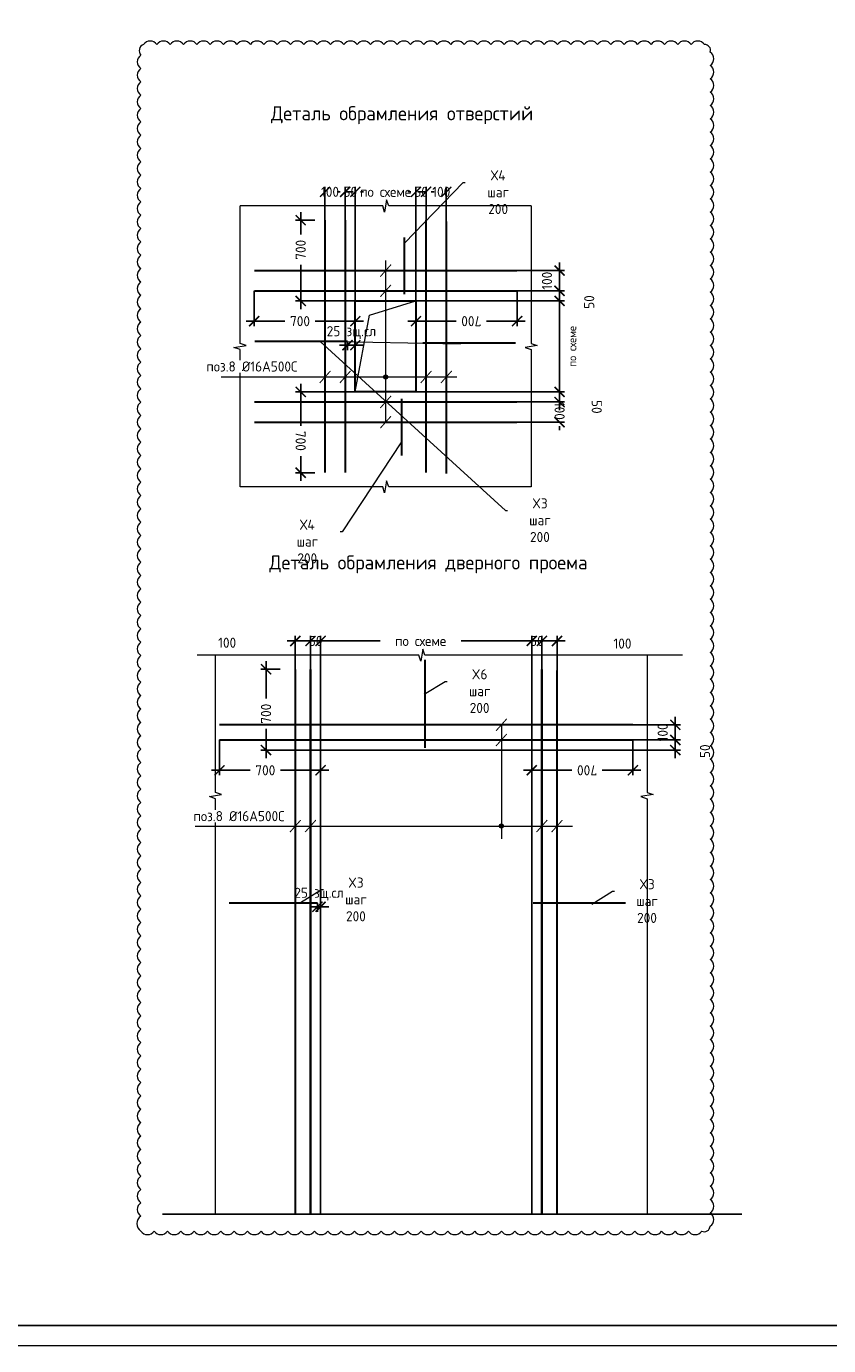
# Model space of a CAD drawing. Header units: millimetres. Extents: x 376598 to 1249954, y -318491 to -22134.
# Tile 159 of 256: x 620098 to 639929, y -168790 to -136148. Entities that reach past the tile are written whole.
import ezdxf
from ezdxf import colors
from ezdxf.entities.mleader import LeaderData, LeaderLine
from ezdxf.math import Vec2, Vec3

# ---------------------------------------------------------------- set-up
doc = ezdxf.new("R2010")
doc.units = ezdxf.units.MM
for name, color, linetype, lineweight in [('Арматура', 152, 'Continuous', 40), ('Выноски', 20, 'Continuous', 20), ('подоснова', 151, 'Continuous', 5), ('размер', 1, 'Continuous', 25), ('РАЗМЕРЫ', 1, 'Continuous', 9), ('СТЕНЫ', 3, 'Continuous', 30), ('ТОНКИЕ', 7, 'Continuous', 9), ('Узлы', 7, 'Continuous', 0)]:
    doc.layers.add(name, color=color, linetype=linetype, lineweight=lineweight)
doc.layers.add('ТОЛСТЫЕ_ОСНОВНЫЕ', color=6, linetype='Continuous')
doc.styles.add('GOST-2.304_Type-B', font='GOST_Common.ttf')
doc.dimstyles.new('5х', dxfattribs={"dimscale": 100, "dimtxt": 2.5, "dimasz": 2.5, "dimexe": 1.25, "dimexo": 0, "dimtad": 1, "dimdec": 0, "dimlfac": 0.2, "dimtxsty": 'GOST-2.304_Type-B', "dimblk": 'ARCHTICK', "dimcen": 2.5, "dimdle": 2, "dimadec": 0, "dimazin": 2, "dimtfac": 0.75, "dimtdec": 0, "dimtmove": 1, "dimatfit": 3, "dimfxl": 1, "dimtolj": 1, "dimarcsym": 1})
doc.dimstyles.new('СПДС', dxfattribs={"dimscale": 100, "dimtxt": 2.5, "dimasz": 2.5, "dimexe": 1.25, "dimexo": 0, "dimtad": 1, "dimdec": 0, "dimtxsty": 'GOST-2.304_Type-B', "dimblk": 'ARCHTICK', "dimcen": 2.5, "dimdle": 2, "dimadec": 0, "dimazin": 2, "dimtfac": 0.75, "dimtdec": 0, "dimtmove": 1, "dimatfit": 3, "dimfxl": 1, "dimtolj": 1, "dimarcsym": 1})

# ---------------------------------------------------------------- blocks, each defined once
blk = doc.blocks.new('*U2962')
at = {"layer": 'ТОЛСТЫЕ_ОСНОВНЫЕ', "color": 6}
blk.add_lwpolyline([(20, 5), (836, 5), (836, 589), (20, 589)], close=True, dxfattribs=at)
at = {"layer": 'ТОНКИЕ'}
blk.add_lwpolyline([(0, 0), (841, 0), (841, 594), (0, 594)], close=True, dxfattribs=at)
blk = doc.blocks.new('_ArchTick')
at = {"color": 0, "linetype": 'ByBlock', "const_width": 0.15}
blk.add_lwpolyline([(-0.5, -0.5), (0.5, 0.5)], dxfattribs=at)
blk = doc.blocks.new('_None')

msp = doc.modelspace()

# ---------------------------------------------------------------- hatches: boundary and pattern name
at = {"layer": 'РАЗМЕРЫ'}
h = msp.add_hatch(color=2, dxfattribs=at)
h.dxf.hatch_style = 1
h.paths.add_polyline_path([(628978.7, -144772.4), (628978.7, -144822.4), (629028.7, -144822.4, 0.4142136)])
h.paths.add_polyline_path([(629028.7, -144822.4), (628978.7, -144822.4), (628978.7, -144872.4, 0.4142136)])
h.paths.add_polyline_path([(628978.7, -144822.4), (628928.7, -144822.4, 0.4142136), (628978.7, -144872.4)])
h.paths.add_polyline_path([(628978.7, -144772.4, 0.4142136), (628928.7, -144822.4), (628978.7, -144822.4)])
h = msp.add_hatch(color=2, dxfattribs=at)
h.dxf.hatch_style = 1
h.paths.add_polyline_path([(631840.4, -155884.9), (631840.4, -155934.9), (631890.4, -155934.9, 0.4142136)])
h.paths.add_polyline_path([(631890.4, -155934.9), (631840.4, -155934.9), (631840.4, -155984.9, 0.4142136)])
h.paths.add_polyline_path([(631840.4, -155934.9), (631790.4, -155934.9, 0.4142136), (631840.4, -155984.9)])
h.paths.add_polyline_path([(631840.4, -155884.9, 0.4142136), (631790.4, -155934.9), (631840.4, -155934.9)])

# ---------------------------------------------------------------- linework, layer by layer
at = {"layer": 'Арматура', "const_width": 50}
for points in [[(627478.7, -147191.8), (627478.7, -140941.8)], [(627978.7, -147191.8), (627978.7, -140941.8)], [(629978.7, -147191.8), (629978.7, -140941.8)], [(630478.7, -147219), (630478.7, -140969)], [(629442.9, -141364.9), (629442.9, -142781.5)], [(632228.7, -142191.8), (625728.7, -142191.8)], [(632228.7, -142691.8), (625728.7, -142691.8)], [(625741.7, -143944.8), (628036.8, -143944.8)], [(629895.9, -143982.4), (632191, -143982.4)], [(632228.7, -145441.8), (625728.7, -145441.8)], [(629374.1, -145356.9), (629374.1, -146773.5)], [(632228.7, -145941.8), (625728.7, -145941.8)], [(626746.2, -165535.8), (626746.2, -152054.3)], [(627121.2, -165535.8), (627121.2, -152054.3)], [(629950.8, -154004.3), (629950.8, -151815.9)], [(632840.4, -165535.8), (632840.4, -152054.3)], [(633215.4, -165535.8), (633215.4, -152081.5)], [(635090.4, -153429.3), (624871.2, -153429.3)], [(635090.4, -153804.3), (624871.2, -153804.3)], [(627301.2, -157840.4), (625104.5, -157840.4)], [(632620.4, -157840.4), (634915.5, -157840.4)]]:
    msp.add_lwpolyline(points, dxfattribs=at)
at = {"layer": 'Выноски', "ltscale": 0.1}
for p, q in [((628978.7, -141941.8), (628978.7, -145941.8)), ((628578.7, -143291.8), (629728.7, -142941.8)), ((628228.7, -145191.8), (628578.7, -143291.8)), ((624910, -144822.4), (630738.2, -144822.4)), ((631840.4, -153429.3), (631840.4, -156250.2)), ((624272, -155934.9), (633600, -155934.9))]:
    msp.add_line(p, q, dxfattribs=at)
at = {"layer": 'Выноски', "ltscale": 0.1, "const_width": 25}
for points in [[(629111.8, -142042.5), (628845.6, -142341.1)], [(629111.8, -142542.5), (628845.6, -142841.1)], [(627614.9, -144673.1), (627348.7, -144971.7)], [(628111.8, -144673.1), (627845.6, -144971.7)], [(630111.8, -144673.1), (629845.6, -144971.7)], [(630611.8, -144673.1), (630345.6, -144971.7)], [(629111.8, -145292.5), (628845.6, -145591.1)], [(629111.8, -145792.5), (628845.6, -146091.1)], [(631973.6, -153280.1), (631707.3, -153578.6)], [(631973.6, -153655.1), (631707.3, -153953.6)], [(626879.4, -155785.7), (626613.1, -156084.2)], [(627254.4, -155785.7), (626988.1, -156084.2)], [(632973.6, -155785.7), (632707.3, -156084.2)], [(633348.6, -155785.7), (633082.3, -156084.2)]]:
    msp.add_lwpolyline(points, dxfattribs=at)
at = {"layer": 'Выноски'}
for centre in [(628978.7, -144822.4), (631840.4, -155934.9)]:
    msp.add_circle(centre, 50, dxfattribs=at)
at = {"layer": 'размер'}
for p, q in [((637785.4, -165535.8), (623461.6, -165535.8)), ((632590.4, -165535.8), (637785.4, -165535.8))]:
    msp.add_line(p, q, dxfattribs=at)
msp.add_lwpolyline([(627371.2, -154054.3), (632590.4, -154054.3), (632590.4, -165535.8), (627371.2, -165535.8)], close=True, dxfattribs=at)
at = {"layer": 'РАЗМЕРЫ'}
for points in [[(625378.7, -147541.8), (625378.7, -144144.2), (625228.7, -144091.8), (625528.7, -144041.8), (625378.7, -143994.7), (625378.7, -140591.8)], [(632578.7, -140591.8), (629056.2, -140591.8), (629003.7, -140441.8), (628953.7, -140741.8), (628906.6, -140591.8), (625378.7, -140591.8)], [(632578.7, -140591.8), (632578.7, -143994.7), (632728.7, -144041.8), (632428.7, -144091.8), (632578.7, -144144.2), (632578.7, -147541.8)], [(632578.7, -147541.8), (629056.2, -147541.8), (629003.7, -147391.8), (628953.7, -147691.8), (628906.6, -147541.8), (625378.7, -147541.8)], [(636315, -151704.3), (629948.8, -151704.3), (629896.4, -151554.3), (629846.4, -151854.3), (629799.3, -151704.3), (624318.7, -151704.3)], [(624771.2, -165535.8), (624771.2, -155256.8), (624621.2, -155204.3), (624921.2, -155154.3), (624771.2, -155107.2), (624771.2, -151704.3)], [(635440.4, -151704.3), (635440.4, -155107.2), (635590.4, -155154.3), (635290.4, -155204.3), (635440.4, -155256.8), (635440.4, -165535.8)]]:
    msp.add_lwpolyline(points, dxfattribs=at)
at = {"layer": 'СТЕНЫ'}
msp.add_lwpolyline([(628228.7, -142941.8), (629728.7, -142941.8), (629728.7, -145191.8), (628228.7, -145191.8)], close=True, dxfattribs=at)

# ---------------------------------------------------------------- block references
at = {"xscale": 100, "yscale": 100, "zscale": 100}
msp.add_blockref('*U2962', (577095.4, -168789.7, 3100), dxfattribs=at)

# ---------------------------------------------------------------- texts
at = {"layer": 'Узлы', "color": 80, "linetype": 'Continuous', "lineweight": 0, "char_height": 350, "width": 10464.96, "attachment_point": 5, "style": 'GOST-2.304_Type-B'}
for s, insert in [('Деталь обрамления отверстий', (629385.5, -138346.2)), ('Деталь обрамления дверного проема', (630036.8, -149458.7))]:
    msp.add_mtext(s, dxfattribs=dict(at, insert=insert))

# ---------------------------------------------------------------- dimensions: what is measured, and where the dimension line sits
at = {"layer": 'РАЗМЕРЫ', "linetype": 'Continuous', "lineweight": 0}
for base, p1, p2, location, text in [((629728.7, -140241.8), (628228.7, -142941.8), (629728.7, -142941.8), (628978.7, -140241.8), 'по схеме'), ((627478.7, -140241.8), (627978.7, -140941.8), (627478.7, -140941.8), (627603.7, -140241.8), '100'), ((630478.7, -140241.8), (629978.7, -140941.8), (630478.7, -140969), (630353.7, -140241.8), '100'), ((625728.7, -143441.8), (628228.7, -142941.8), (625728.7, -142691.8), (626861.9, -143441.8), '700'), ((632590.4, -151354.3), (627371.2, -153435.6), (632590.4, -154054.3), (629844.4, -151354.3), 'по схеме'), ((626746.2, -151354.3), (627121.2, -152054.3), (626746.2, -152054.3), (625060.7, -151398.4), '100'), ((633215.4, -151354.3), (632840.4, -152054.3), (633215.4, -152081.5), (634833.5, -151418.5), '100'), ((624871.2, -154554.3), (627371.2, -154054.3), (624871.2, -153804.3), (626004.4, -154554.3), '700')]:
    msp.add_linear_dim(base=base, p1=p1, p2=p2, location=location, text=text, dimstyle='5х', override={"dimrnd": 5}, dxfattribs=at).render()
for base, p1, p2, location in [((628228.7, -140241.8), (627978.7, -140941.8), (628228.7, -142941.8), (628103.7, -140241.8)), ((629728.7, -140241.8), (629978.7, -140941.8), (629728.7, -142941.8), (629853.7, -140241.8)), ((627371.2, -151354.3), (627121.2, -152054.3), (627371.2, -154054.3), (627246.2, -151354.3)), ((632590.4, -151354.3), (632840.4, -152054.3), (632590.4, -154054.3), (632715.4, -151354.3))]:
    msp.add_linear_dim(base=base, p1=p1, p2=p2, location=location, dimstyle='5х', override={"dimrnd": 5}, dxfattribs=at).render()
for base, p1, p2, angle, location, text in [((626878.7, -140941.8), (628228.7, -142941.8), (627228.7, -140941.8), 90, (626878.7, -141675.6), '700'), ((632228.7, -143441.8), (629728.7, -142941.8), (632228.7, -142691.8), 180, (631095.5, -143441.8), '700'), ((626878.7, -147191.8), (628228.7, -145191.8), (627228.7, -147191.8), 270, (626878.7, -146404.5), '700'), ((633278.7, -145941.8), (632228.7, -145441.8), (632228.7, -145941.8), 270, (633278.7, -145661), '100'), ((626021.2, -152054.3), (627371.2, -154054.3), (626371.2, -152054.3), 90, (626021.2, -153154.3), '700'), ((635090.4, -154554.3), (632590.4, -154054.3), (635090.4, -153804.3), 180, (633957.3, -154554.3), '700')]:
    msp.add_linear_dim(base=base, p1=p1, p2=p2, angle=angle, location=location, text=text, dimstyle='5х', override={"dimrnd": 5}, dxfattribs=at).render()
for base, p1, p2, text in [((633278.7, -142191.8), (632228.7, -142691.8), (632228.7, -142191.8), '100'), ((633278.7, -145191.8), (629728.7, -142941.8), (629728.7, -145191.8), '{\\H0.8x;по схеме}'), ((636140.4, -153429.3), (635090.4, -153804.3), (635090.4, -153429.3), '100')]:
    msp.add_linear_dim(base=base, p1=p1, p2=p2, angle=90, text=text, dimstyle='5х', override={"dimrnd": 5}, dxfattribs=at).render()
for base, p1, p2, angle, location in [((633278.7, -142941.8), (632228.7, -142691.8), (629728.7, -142941.8), 90, (634011.6, -142969.3)), ((633278.7, -145191.8), (632228.7, -145441.8), (629728.7, -145191.8), 270, (634198, -145560.7)), ((636140.4, -154054.3), (635090.4, -153804.3), (632590.4, -154054.3), 90, (636873.3, -154081.8))]:
    msp.add_linear_dim(base=base, p1=p1, p2=p2, angle=angle, location=location, dimstyle='5х', override={"dimrnd": 5}, dxfattribs=at).render()
at = {"layer": 'РАЗМЕРЫ', "color": 5, "lineweight": 0}
for base, p1, p2 in [((628228.7, -144036.1), (628036.8, -143944.8), (628228.7, -143944.8)), ((627371.2, -157931.7), (627293.4, -157840.4), (627371.2, -157786.9))]:
    msp.add_linear_dim(base=base, p1=p1, p2=p2, text='25 зщ.сл', dimstyle='СПДС', dxfattribs=at).render()

# ---------------------------------------------------------------- leaders
at = {"layer": 'подоснова'}
ml = msp.add_multileader_mtext('Standard', dxfattribs=at)
ml.set_content('Х4 шаг 200', color=256, style='GOST-2.304_Type-B')
ml.set_leader_properties(color=256, linetype='ByLayer', lineweight=15)
ml.set_arrow_properties(name='NONE')
ml.build(insert=Vec2(0, 0))
ml.multileader.update_dxf_attribs({"text_left_attachment_type": 6, "text_right_attachment_type": 6, "dogleg_length": 10, "arrow_head_size": 18})
ctx = ml.context
ctx.base_point, ctx.char_height, ctx.arrow_head_size, ctx.landing_gap_size, ctx.plane_origin = Vec3(630904.9, -140009.4), 250, 18, 20, Vec3(626723.7, -142880.2)
ctx.left_attachment, ctx.right_attachment, ctx.text_align_type = 6, 6, 1
notes = []
notes.append((ctx, [(0, (1, 1, 0), (630894.9, -140009.4), (1, 0), 10, [(0, [(629442.9, -141512.7)], 0, [])])]))
ctx.mtext.insert, ctx.mtext.width, ctx.mtext.alignment, ctx.mtext.flow_direction = Vec3(631760.5, -139709.4), 22.898, 2, 5
ml = msp.add_multileader_mtext('Standard', dxfattribs=at)
ml.set_content('X3 шаг 200', color=256, style='GOST-2.304_Type-B')
ml.set_leader_properties(color=256, linetype='ByLayer', lineweight=15)
ml.set_arrow_properties(name='NONE')
ml.build(insert=Vec2(0, 0))
ml.multileader.update_dxf_attribs({"text_left_attachment_type": 6, "text_right_attachment_type": 6, "dogleg_length": 10, "arrow_head_size": 18})
ctx = ml.context
ctx.base_point, ctx.char_height, ctx.arrow_head_size, ctx.landing_gap_size, ctx.plane_origin = Vec3(631949.8, -148124.8), 250, 18, 20, Vec3(630877.9, -142917.7)
ctx.left_attachment, ctx.right_attachment, ctx.text_align_type = 6, 6, 1
notes.append((ctx, [(0, (1, 1, 0), (631939.8, -148124.8), (1, 0), 10, [(1, [(630829.1, -144011.1), (627357.5, -143944.8)], 0, [])])]))
ctx.mtext.insert, ctx.mtext.width, ctx.mtext.alignment, ctx.mtext.flow_direction = Vec3(632792.9, -147824.8), 22.898, 2, 5
ml = msp.add_multileader_mtext('Standard', dxfattribs=at)
ml.set_content('Х4 шаг 200', color=256, style='GOST-2.304_Type-B')
ml.set_leader_properties(color=256, linetype='ByLayer', lineweight=15)
ml.set_arrow_properties(name='NONE')
ml.build(insert=Vec2(0, 0))
ml.multileader.update_dxf_attribs({"text_left_attachment_type": 6, "text_right_attachment_type": 6, "dogleg_length": 10, "arrow_head_size": 18})
ctx = ml.context
ctx.base_point, ctx.char_height, ctx.arrow_head_size, ctx.landing_gap_size, ctx.plane_origin = Vec3(626186.3, -148652.3), 250, 18, 20, Vec3(626654.9, -147797.4)
ctx.left_attachment, ctx.right_attachment, ctx.text_align_type = 6, 6, 1
notes.append((ctx, [(1, (1, 1, 0), (627907.5, -148652.3), (-1, 0), 10, [(0, [(629374.1, -146429.9)], 0, [])])]))
ctx.mtext.insert, ctx.mtext.width, ctx.mtext.alignment, ctx.mtext.flow_direction = Vec3(627041.9, -148352.3), 22.898, 2, 5
ml = msp.add_multileader_mtext('Standard', dxfattribs=at)
ml.set_content('X6 шаг 200', color=256, style='GOST-2.304_Type-B')
ml.set_leader_properties(color=256, linetype='ByLayer', lineweight=15)
ml.set_arrow_properties(name='NONE')
ml.build(insert=Vec2(0, 0))
ml.multileader.update_dxf_attribs({"text_left_attachment_type": 6, "text_right_attachment_type": 6, "dogleg_length": 10, "arrow_head_size": 18})
ctx = ml.context
ctx.base_point, ctx.char_height, ctx.arrow_head_size, ctx.landing_gap_size, ctx.plane_origin = Vec3(630458.6, -152353.8), 250, 18, 20, Vec3(629464.1, -151581.6)
ctx.left_attachment, ctx.right_attachment, ctx.text_align_type = 6, 6, 1
notes.append((ctx, [(0, (1, 1, 0), (630448.6, -152353.8), (1, 0), 10, [(0, [(629934.9, -152675)], 0, [])])]))
ctx.mtext.insert, ctx.mtext.width, ctx.mtext.alignment, ctx.mtext.flow_direction = Vec3(631301.8, -152053.8), 22.898, 2, 5
ml = msp.add_multileader_mtext('Standard', dxfattribs=at)
ml.set_content('X3 шаг 200', color=256, style='GOST-2.304_Type-B')
ml.set_leader_properties(color=256, linetype='ByLayer', lineweight=15)
ml.set_arrow_properties(name='NONE')
ml.build(insert=Vec2(0, 0))
ml.multileader.update_dxf_attribs({"text_left_attachment_type": 6, "text_right_attachment_type": 6, "dogleg_length": 10, "arrow_head_size": 18})
ctx = ml.context
ctx.base_point, ctx.char_height, ctx.arrow_head_size, ctx.landing_gap_size, ctx.plane_origin = Vec3(627401, -157507.8), 250, 18, 20, Vec3(626406.5, -156735.6)
ctx.left_attachment, ctx.right_attachment, ctx.text_align_type = 6, 6, 1
notes.append((ctx, [(0, (1, 1, 0), (627391, -157507.8), (1, 0), 10, [(0, [(626877.3, -157829)], 0, [])])]))
ctx.mtext.insert, ctx.mtext.width, ctx.mtext.alignment, ctx.mtext.flow_direction = Vec3(628244.1, -157207.8), 22.898, 2, 5
ml = msp.add_multileader_mtext('Standard', dxfattribs=at)
ml.set_content('X3 шаг 200', color=256, style='GOST-2.304_Type-B')
ml.set_leader_properties(color=256, linetype='ByLayer', lineweight=15)
ml.set_arrow_properties(name='NONE')
ml.build(insert=Vec2(0, 0))
ml.multileader.update_dxf_attribs({"text_left_attachment_type": 6, "text_right_attachment_type": 6, "dogleg_length": 10, "arrow_head_size": 18})
ctx = ml.context
ctx.base_point, ctx.char_height, ctx.arrow_head_size, ctx.landing_gap_size, ctx.plane_origin = Vec3(634596.9, -157547.9), 250, 18, 20, Vec3(633602.4, -156775.7)
ctx.left_attachment, ctx.right_attachment, ctx.text_align_type = 6, 6, 1
notes.append((ctx, [(0, (1, 1, 0), (634586.9, -157547.9), (1, 0), 10, [(0, [(634073.2, -157869.1)], 0, [])])]))
ctx.mtext.insert, ctx.mtext.width, ctx.mtext.alignment, ctx.mtext.flow_direction = Vec3(635440, -157247.9), 22.898, 2, 5
for ctx, leaders in notes:
    for number, flags, end, landing, length, lines in leaders:
        leader = LeaderData()
        leader.index, (leader.has_last_leader_line, leader.has_dogleg_vector, leader.attachment_direction) = number, flags
        leader.last_leader_point, leader.dogleg_vector, leader.dogleg_length = Vec3(end), Vec3(landing), length
        for number, points, colour, breaks in lines:
            line = LeaderLine()
            line.index, line.vertices, line.color, line.breaks = number, Vec3.list(points), colors.encode_raw_color(colour), breaks
            leader.lines.append(line)
        ctx.leaders.append(leader)

# ---------------------------------------------------------------- next in the draw order: texts
at = {"layer": 'подоснова', "color": 4, "ltscale": 0.3, "insert": (624545.5, -144438.8), "char_height": 250, "width": 2433.684, "attachment_point": 1, "style": 'GOST-2.304_Type-B', "bg_fill": 3, "box_fill_scale": 1.1, "bg_fill_color": 256, "bg_fill_transparency": 0}
msp.add_mtext('поз.8 %%C16А500С', dxfattribs=at)
at = {"layer": 'подоснова', "color": 4, "ltscale": 0.3, "insert": (624227.6, -155564.4), "char_height": 250, "attachment_point": 1, "style": 'GOST-2.304_Type-B', "bg_fill": 3, "box_fill_scale": 1.1, "bg_fill_color": 256, "bg_fill_transparency": 0}
msp.add_mtext('поз.8 %%C16А500С', dxfattribs=at)

# ---------------------------------------------------------------- next in the draw order: linework, layer by layer
at = {"layer": 'РАЗМЕРЫ', "color": 242, "true_color": 0xcd2027}
msp.add_lwpolyline([(622926.1, -165957.1, 0.5205671), (623256.3, -165957.1, 0.5205671), (623586.4, -165957.1, 0.5205671), (623916.6, -165957.1, 0.5205671), (624246.8, -165957.1, 0.5205671), (624576.9, -165957.1, 0.5205671), (624907.1, -165957.1, 0.5205671), (625237.3, -165957.1, 0.5205671), (625567.4, -165957.1, 0.5205671), (625897.6, -165957.1, 0.5205671), (626227.8, -165957.1, 0.5205671), (626557.9, -165957.1, 0.5205671), (626888.1, -165957.1, 0.5205671), (627218.3, -165957.1, 0.5205671), (627548.4, -165957.1, 0.5205671), (627878.6, -165957.1, 0.5205671), (628208.7, -165957.1, 0.5205671), (628538.9, -165957.1, 0.5205671), (628869.1, -165957.1, 0.5205671), (629199.2, -165957.1, 0.5205671), (629529.4, -165957.1, 0.5205671), (629859.6, -165957.1, 0.5205671), (630189.7, -165957.1, 0.5205671), (630519.9, -165957.1, 0.5205671), (630850.1, -165957.1, 0.5205671), (631180.2, -165957.1, 0.5205671), (631510.4, -165957.1, 0.5205671), (631840.6, -165957.1, 0.5205671), (632170.7, -165957.1, 0.5205671), (632500.9, -165957.1, 0.5205671), (632831.1, -165957.1, 0.5205671), (633161.2, -165957.1, 0.5205671), (633491.4, -165957.1, 0.5205671), (633821.6, -165957.1, 0.5205671), (634151.7, -165957.1, 0.5205671), (634481.9, -165957.1, 0.5205671), (634812.1, -165957.1, 0.5205671), (635142.2, -165957.1, 0.5205671), (635472.4, -165957.1, 0.5205671), (635802.6, -165957.1, 0.5205671), (636132.7, -165957.1, 0.5205671), (636462.9, -165957.1, 0.5205671), (636793.1, -165957.1, 0.5205671), (637003.4, -165837.3, 0.5205671), (637003.4, -165507.1, 0.5205671), (637003.4, -165177, 0.5205671), (637003.4, -164846.8, 0.5205671), (637003.4, -164516.6, 0.5205671), (637003.4, -164186.5, 0.5205671), (637003.4, -163856.3, 0.5205671), (637003.4, -163526.1, 0.5205671), (637003.4, -163196, 0.5205671), (637003.4, -162865.8, 0.5205671), (637003.4, -162535.6, 0.5205671), (637003.4, -162205.5, 0.5205671), (637003.4, -161875.3, 0.5205671), (637003.4, -161545.1, 0.5205671), (637003.4, -161215, 0.5205671), (637003.4, -160884.8, 0.5205671), (637003.4, -160554.6, 0.5205671), (637003.4, -160224.5, 0.5205671), (637003.4, -159894.3, 0.5205671), (637003.4, -159564.1, 0.5205671), (637003.4, -159234, 0.5205671), (637003.4, -158903.8, 0.5205671), (637003.4, -158573.6, 0.5205671), (637003.4, -158243.5, 0.5205671), (637003.4, -157913.3, 0.5205671), (637003.4, -157583.1, 0.5205671), (637003.4, -157253, 0.5205671), (637003.4, -156922.8, 0.5205671), (637003.4, -156592.6, 0.5205671), (637003.4, -156262.5, 0.5205671), (637003.4, -155932.3, 0.5205671), (637003.4, -155602.1, 0.5205671), (637003.4, -155272, 0.5205671), (637003.4, -154941.8, 0.5205671), (637003.4, -154611.6, 0.5205671), (637003.4, -154281.5, 0.5205671), (637003.4, -153951.3, 0.5205671), (637003.4, -153621.1, 0.5205671), (637003.4, -153291, 0.5205671), (637003.4, -152960.8, 0.5205671), (637003.4, -152630.6, 0.5205671), (637003.4, -152300.5, 0.5205671), (637003.4, -151970.3, 0.5205671), (637003.4, -151640.1, 0.5205671), (637003.4, -151310, 0.5205671), (637003.4, -150979.8, 0.5205671), (637003.4, -150649.6, 0.5205671), (637003.4, -150319.5, 0.5205671), (637003.4, -149989.3, 0.5205671), (637003.4, -149659.1, 0.5205671), (637003.4, -149329, 0.5205671), (637003.4, -148998.8, 0.5205671), (637003.4, -148668.6, 0.5205671), (637003.4, -148338.5, 0.5205671), (637003.4, -148008.3, 0.5205671), (637003.4, -147678.1, 0.5205671), (637003.4, -147348, 0.5205671), (637003.4, -147017.8, 0.5205671), (637003.4, -146687.6, 0.5205671), (637003.4, -146357.5, 0.5205671), (637003.4, -146027.3, 0.5205671), (637003.4, -145697.1, 0.5205671), (637003.4, -145367, 0.5205671), (637003.4, -145036.8, 0.5205671), (637003.4, -144706.6, 0.5205671), (637003.4, -144376.5, 0.5205671), (637003.4, -144046.3, 0.5205671), (637003.4, -143716.1, 0.5205671), (637003.4, -143386, 0.5205671), (637003.4, -143055.8, 0.5205671), (637003.4, -142725.7, 0.5205671), (637003.4, -142395.5, 0.5205671), (637003.4, -142065.3, 0.5205671), (637003.4, -141735.2, 0.5205671), (637003.4, -141405, 0.5205671), (637003.4, -141074.8, 0.5205671), (637003.4, -140744.7, 0.5205671), (637003.4, -140414.5, 0.5205671), (637003.4, -140084.3, 0.5205671), (637003.4, -139754.2, 0.5205671), (637003.4, -139424, 0.5205671), (637003.4, -139093.8, 0.5205671), (637003.4, -138763.7, 0.5205671), (637003.4, -138433.5, 0.5205671), (637003.4, -138103.3, 0.5205671), (637003.4, -137773.2, 0.5205671), (637003.4, -137443, 0.5205671), (637003.4, -137112.8, 0.5205671), (637003.4, -136782.7, 0.5205671), (636859.7, -136596.2, 0.5205671), (636529.5, -136596.2, 0.5205671), (636199.3, -136596.2, 0.5205671), (635869.2, -136596.2, 0.5205671), (635539, -136596.2, 0.5205671), (635208.8, -136596.2, 0.5205671), (634878.7, -136596.2, 0.5205671), (634548.5, -136596.2, 0.5205671), (634218.3, -136596.2, 0.5205671), (633888.2, -136596.2, 0.5205671), (633558, -136596.2, 0.5205671), (633227.8, -136596.2, 0.5205671), (632897.7, -136596.2, 0.5205671), (632567.5, -136596.2, 0.5205671), (632237.3, -136596.2, 0.5205671), (631907.2, -136596.2, 0.5205671), (631577, -136596.2, 0.5205671), (631246.8, -136596.2, 0.5205671), (630916.7, -136596.2, 0.5205671), (630586.5, -136596.2, 0.5205671), (630256.3, -136596.2, 0.5205671), (629926.2, -136596.2, 0.5205671), (629596, -136596.2, 0.5205671), (629265.8, -136596.2, 0.5205671), (628935.7, -136596.2, 0.5205671), (628605.5, -136596.2, 0.5205671), (628275.3, -136596.2, 0.5205671), (627945.2, -136596.2, 0.5205671), (627615, -136596.2, 0.5205671), (627284.8, -136596.2, 0.5205671), (626954.7, -136596.2, 0.5205671), (626624.5, -136596.2, 0.5205671), (626294.3, -136596.2, 0.5205671), (625964.2, -136596.2, 0.5205671), (625634, -136596.2, 0.5205671), (625303.8, -136596.2, 0.5205671), (624973.7, -136596.2, 0.5205671), (624643.5, -136596.2, 0.5205671), (624313.3, -136596.2, 0.5205671), (623983.2, -136596.2, 0.5205671), (623653, -136596.2, 0.5205671), (623322.9, -136596.2, 0.5205671), (622992.7, -136596.2, 0.5205671), (622926.1, -136859.8, 0.5205671), (622926.1, -137190, 0.5205671), (622926.1, -137520.1, 0.5205671), (622926.1, -137850.3, 0.5205671), (622926.1, -138180.5, 0.5205671), (622926.1, -138510.6, 0.5205671), (622926.1, -138840.8, 0.5205671), (622926.1, -139171, 0.5205671), (622926.1, -139501.1, 0.5205671), (622926.1, -139831.3, 0.5205671), (622926.1, -140161.5, 0.5205671), (622926.1, -140491.6, 0.5205671), (622926.1, -140821.8, 0.5205671), (622926.1, -141152, 0.5205671), (622926.1, -141482.1, 0.5205671), (622926.1, -141812.3, 0.5205671), (622926.1, -142142.5, 0.5205671), (622926.1, -142472.6, 0.5205671), (622926.1, -142802.8, 0.5205671), (622926.1, -143133, 0.5205671), (622926.1, -143463.1, 0.5205671), (622926.1, -143793.3, 0.5205671), (622926.1, -144123.5, 0.5205671), (622926.1, -144453.6, 0.5205671), (622926.1, -144783.8, 0.5205671), (622926.1, -145114, 0.5205671), (622926.1, -145444.1, 0.5205671), (622926.1, -145774.3, 0.5205671), (622926.1, -146104.5, 0.5205671), (622926.1, -146434.6, 0.5205671), (622926.1, -146764.8, 0.5205671), (622926.1, -147095, 0.5205671), (622926.1, -147425.1, 0.5205671), (622926.1, -147755.3, 0.5205671), (622926.1, -148085.5, 0.5205671), (622926.1, -148415.6, 0.5205671), (622926.1, -148745.8, 0.5205671), (622926.1, -149075.9, 0.5205671), (622926.1, -149406.1, 0.5205671), (622926.1, -149736.3, 0.5205671), (622926.1, -150066.4, 0.5205671), (622926.1, -150396.6, 0.5205671), (622926.1, -150726.8, 0.5205671), (622926.1, -151056.9, 0.5205671), (622926.1, -151387.1, 0.5205671), (622926.1, -151717.3, 0.5205671), (622926.1, -152047.4, 0.5205671), (622926.1, -152377.6, 0.5205671), (622926.1, -152707.8, 0.5205671), (622926.1, -153037.9, 0.5205671), (622926.1, -153368.1, 0.5205671), (622926.1, -153698.3, 0.5205671), (622926.1, -154028.4, 0.5205671), (622926.1, -154358.6, 0.5205671), (622926.1, -154688.8, 0.5205671), (622926.1, -155018.9, 0.5205671), (622926.1, -155349.1, 0.5205671), (622926.1, -155679.3, 0.5205671), (622926.1, -156009.4, 0.5205671), (622926.1, -156339.6, 0.5205671), (622926.1, -156669.8, 0.5205671), (622926.1, -156999.9, 0.5205671), (622926.1, -157330.1, 0.5205671), (622926.1, -157660.3, 0.5205671), (622926.1, -157990.4, 0.5205671), (622926.1, -158320.6, 0.5205671), (622926.1, -158650.8, 0.5205671), (622926.1, -158980.9, 0.5205671), (622926.1, -159311.1, 0.5205671), (622926.1, -159641.3, 0.5205671), (622926.1, -159971.4, 0.5205671), (622926.1, -160301.6, 0.5205671), (622926.1, -160631.8, 0.5205671), (622926.1, -160961.9, 0.5205671), (622926.1, -161292.1, 0.5205671), (622926.1, -161622.3, 0.5205671), (622926.1, -161952.4, 0.5205671), (622926.1, -162282.6, 0.5205671), (622926.1, -162612.8, 0.5205671), (622926.1, -162942.9, 0.5205671), (622926.1, -163273.1, 0.5205671), (622926.1, -163603.3, 0.5205671), (622926.1, -163933.4, 0.5205671), (622926.1, -164263.6, 0.5205671), (622926.1, -164593.8, 0.5205671), (622926.1, -164923.9, 0.5205671), (622926.1, -165254.1, 0.5205671), (622926.1, -165584.3, 0.5205671)], format="xyb", close=True, dxfattribs=at)

doc.saveas('drawing.dxf')
